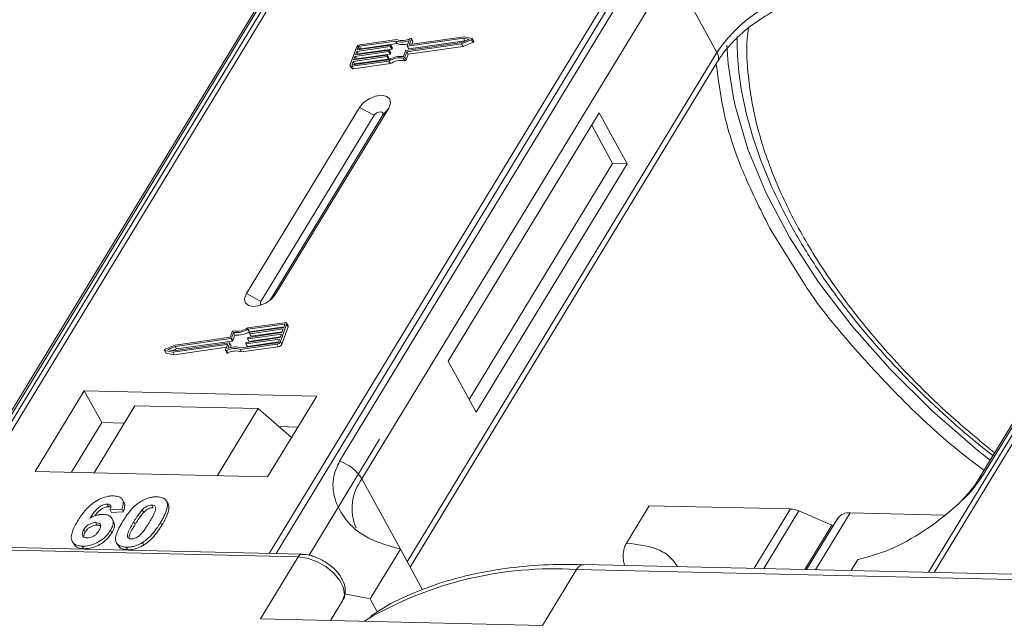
# Model space of a CAD drawing. Header units: millimetres. Extents: x 2145 to 3607, y 659 to 1692.
# Tile 79 of 85: x 3366 to 3415, y 1455 to 1485. Entities that reach past the tile are written whole.
import ezdxf

# ---------------------------------------------------------------- set-up
doc = ezdxf.new("R2010")
doc.units = ezdxf.units.MM

msp = doc.modelspace()

# ---------------------------------------------------------------- linework, layer by layer
at = {"color": 7, "linetype": 'Continuous', "lineweight": 15}
for p, q in [((3383.744, 1494.526), (3362.064, 1458.897)), ((3362.333, 1458.89), (3384.029, 1494.548)), ((3400.246, 1494.175), (3378.549, 1458.518)), ((3378.882, 1458.511), (3400.562, 1494.141)), ((3432.948, 1493.397), (3411.158, 1457.588)), ((3411.427, 1457.582), (3433.234, 1493.419)), ((3379.719, 1488.461), (3364.406, 1463.295)), ((3364.62, 1463.481), (3379.933, 1488.647)), ((3397.337, 1488.248), (3382.024, 1463.082)), ((3383.132, 1462.205), (3398.445, 1487.371)), ((3400.687, 1483.273), (3398.445, 1487.371)), ((3428.923, 1487.332), (3413.61, 1462.166)), ((3413.824, 1462.352), (3429.137, 1487.518)), ((3384.85, 1483.919), (3383.034, 1483.661)), ((3388.145, 1483.983), (3385.386, 1483.591)), ((3385.486, 1483.69), (3385.578, 1483.946)), ((3388.189, 1484.057), (3385.503, 1483.675)), ((3385.647, 1483.839), (3385.578, 1483.965)), ((3385.578, 1483.946), (3385.647, 1483.82)), ((3388.062, 1483.702), (3388.554, 1483.909)), ((3388.069, 1483.77), (3388.43, 1483.923)), ((3388.43, 1483.923), (3388.145, 1483.983)), ((3388.214, 1483.857), (3388.145, 1483.983)), ((3388.577, 1483.975), (3388.189, 1484.057)), ((3388.554, 1483.909), (3388.623, 1483.783)), ((3388.662, 1483.838), (3388.593, 1483.964)), ((3382.858, 1483.535), (3382.552, 1482.684)), ((3384.533, 1483.571), (3382.873, 1483.336)), ((3382.899, 1483.407), (3384.559, 1483.642)), ((3382.95, 1483.548), (3382.899, 1483.407)), ((3382.942, 1483.21), (3384.602, 1483.445)), ((3383.018, 1483.423), (3382.95, 1483.548)), ((3384.796, 1483.844), (3383.008, 1483.59)), ((3383.008, 1483.59), (3383.077, 1483.464)), ((3383.077, 1483.464), (3384.865, 1483.718)), ((3384.602, 1483.445), (3384.533, 1483.571)), ((3384.575, 1483.628), (3384.563, 1483.592)), ((3384.632, 1483.466), (3384.563, 1483.592)), ((3384.644, 1483.511), (3384.575, 1483.637)), ((3384.644, 1483.502), (3384.575, 1483.628)), ((3384.632, 1483.466), (3384.644, 1483.502)), ((3384.865, 1483.718), (3384.796, 1483.844)), ((3385.309, 1483.379), (3388.069, 1483.77)), ((3385.352, 1483.317), (3388.062, 1483.702)), ((3385.369, 1483.606), (3385.468, 1483.88)), ((3385.369, 1483.597), (3385.438, 1483.471)), ((3385.455, 1483.465), (3385.386, 1483.591)), ((3385.421, 1483.191), (3388.131, 1483.576)), ((3385.455, 1483.465), (3388.214, 1483.857)), ((3385.494, 1483.676), (3385.486, 1483.69)), ((3385.6, 1483.689), (3385.647, 1483.82)), ((3388.131, 1483.576), (3388.062, 1483.702)), ((3388.131, 1483.576), (3388.623, 1483.783)), ((3388.214, 1483.857), (3388.254, 1483.849)), ((3382.677, 1482.668), (3384.465, 1482.922)), ((3384.355, 1483.075), (3382.695, 1482.839)), ((3382.72, 1482.91), (3384.381, 1483.146)), ((3382.784, 1483.087), (3382.72, 1482.91)), ((3382.764, 1482.713), (3384.424, 1482.949)), ((3384.444, 1483.323), (3382.784, 1483.087)), ((3382.853, 1482.961), (3382.784, 1483.087)), ((3382.809, 1483.158), (3384.47, 1483.394)), ((3382.873, 1483.336), (3382.809, 1483.158)), ((3382.841, 1482.927), (3382.853, 1482.961)), ((3382.853, 1482.961), (3384.513, 1483.197)), ((3382.942, 1483.21), (3382.873, 1483.336)), ((3382.93, 1483.175), (3382.942, 1483.21)), ((3384.424, 1482.949), (3384.355, 1483.075)), ((3384.397, 1483.131), (3384.384, 1483.096)), ((3384.453, 1482.97), (3384.384, 1483.096)), ((3384.466, 1483.014), (3384.397, 1483.14)), ((3384.397, 1483.131), (3384.466, 1483.005)), ((3384.513, 1483.197), (3384.444, 1483.323)), ((3384.453, 1482.97), (3384.466, 1483.005)), ((3384.486, 1483.38), (3384.474, 1483.344)), ((3384.542, 1483.218), (3384.474, 1483.344)), ((3384.555, 1483.263), (3384.486, 1483.389)), ((3384.555, 1483.253), (3384.486, 1483.38)), ((3384.542, 1483.218), (3384.555, 1483.253)), ((3385.177, 1483.002), (3385.246, 1482.876)), ((3385.181, 1483.083), (3385.28, 1483.358)), ((3385.254, 1483.043), (3385.352, 1483.317)), ((3385.323, 1482.917), (3385.254, 1483.043)), ((3385.323, 1482.917), (3385.421, 1483.191)), ((3385.421, 1483.191), (3385.352, 1483.317)), ((3400.687, 1483.273), (3385.374, 1458.107)), ((3382.554, 1482.629), (3382.623, 1482.503)), ((3382.695, 1482.839), (3382.644, 1482.697)), ((3382.644, 1482.697), (3382.659, 1482.669)), ((3382.651, 1482.597), (3384.468, 1482.855)), ((3382.72, 1482.471), (3382.651, 1482.597)), ((3382.764, 1482.713), (3382.695, 1482.839)), ((3382.72, 1482.471), (3384.537, 1482.729)), ((3382.751, 1482.679), (3382.764, 1482.713)), ((3384.537, 1482.729), (3384.468, 1482.855)), ((3385.517, 1457.846), (3400.72, 1482.832)), ((3383.016, 1480.568), (3377.414, 1471.361)), ((3378.85, 1471.328), (3384.453, 1480.535)), ((3383.016, 1480.568), (3383.737, 1480.178)), ((3384.453, 1480.535), (3384.146, 1480.168)), ((3383.737, 1480.178), (3378.134, 1470.971)), ((3378.594, 1471.044), (3384.146, 1480.168)), ((3394.868, 1480.295), (3387.399, 1468.019)), ((3396.248, 1477.774), (3394.868, 1480.295)), ((3395.53, 1477.79), (3394.495, 1479.682)), ((3388.433, 1466.128), (3395.53, 1477.79)), ((3388.778, 1465.498), (3396.248, 1477.774)), ((3396.248, 1477.774), (3395.53, 1477.79)), ((3403.292, 1474.622), (3405.019, 1471.835)), ((3378.134, 1470.971), (3377.414, 1471.361)), ((3378.85, 1471.328), (3378.662, 1471.102)), ((3379.307, 1469.927), (3377.49, 1469.669)), ((3379.281, 1469.856), (3377.493, 1469.602)), ((3379.1, 1468.989), (3379.406, 1469.84)), ((3379.263, 1469.685), (3379.314, 1469.827)), ((3379.307, 1469.808), (3379.281, 1469.856)), ((3379.473, 1469.769), (3379.404, 1469.895)), ((3379.406, 1469.84), (3379.475, 1469.714)), ((3376.704, 1469.482), (3376.606, 1469.207)), ((3376.777, 1469.441), (3376.678, 1469.167)), ((3376.747, 1469.041), (3376.846, 1469.315)), ((3376.846, 1469.315), (3376.777, 1469.441)), ((3379.149, 1469.366), (3377.488, 1469.131)), ((3377.562, 1469.476), (3377.493, 1469.602)), ((3377.514, 1469.201), (3379.174, 1469.437)), ((3377.561, 1469.393), (3377.574, 1469.429)), ((3377.561, 1469.384), (3377.63, 1469.258)), ((3377.562, 1469.476), (3379.276, 1469.72)), ((3379.238, 1469.615), (3377.578, 1469.379)), ((3377.647, 1469.253), (3377.578, 1469.379)), ((3377.603, 1469.45), (3379.263, 1469.685)), ((3377.647, 1469.253), (3379.186, 1469.471)), ((3379.085, 1469.189), (3379.149, 1469.366)), ((3379.169, 1468.863), (3379.475, 1469.714)), ((3379.174, 1469.437), (3379.238, 1469.615)), ((3373.896, 1468.822), (3373.405, 1468.615)), ((3373.769, 1468.468), (3376.455, 1468.849)), ((3373.813, 1468.541), (3376.572, 1468.933)), ((3376.649, 1469.146), (3373.889, 1468.754)), ((3376.606, 1469.207), (3373.896, 1468.822)), ((3373.958, 1468.628), (3376.718, 1469.02)), ((3376.472, 1468.835), (3376.38, 1468.578)), ((3376.468, 1468.825), (3376.455, 1468.849)), ((3376.589, 1468.919), (3376.49, 1468.645)), ((3376.658, 1468.802), (3376.589, 1468.928)), ((3376.658, 1468.793), (3376.589, 1468.919)), ((3376.62, 1468.688), (3376.658, 1468.793)), ((3376.718, 1469.02), (3376.649, 1469.146)), ((3376.747, 1469.041), (3376.678, 1469.167)), ((3377.108, 1468.605), (3378.924, 1468.863)), ((3377.162, 1468.68), (3378.95, 1468.934)), ((3377.383, 1468.897), (3377.395, 1468.932)), ((3377.383, 1468.888), (3377.452, 1468.762)), ((3379.059, 1469.118), (3377.399, 1468.882)), ((3377.468, 1468.756), (3377.399, 1468.882)), ((3377.425, 1468.953), (3379.085, 1469.189)), ((3377.468, 1468.756), (3379.008, 1468.975)), ((3377.472, 1469.145), (3377.485, 1469.18)), ((3377.472, 1469.136), (3377.541, 1469.01)), ((3377.557, 1469.004), (3377.488, 1469.131)), ((3377.557, 1469.004), (3379.097, 1469.223)), ((3378.924, 1468.863), (3378.993, 1468.737)), ((3379.009, 1468.976), (3379.059, 1469.118)), ((3379.169, 1468.863), (3379.1, 1468.989)), ((3373.365, 1468.56), (3373.434, 1468.434)), ((3373.381, 1468.55), (3373.769, 1468.468)), ((3373.45, 1468.424), (3373.381, 1468.55)), ((3373.45, 1468.424), (3373.838, 1468.342)), ((3373.889, 1468.754), (3373.528, 1468.602)), ((3373.528, 1468.602), (3373.813, 1468.541)), ((3373.838, 1468.342), (3373.769, 1468.468)), ((3373.773, 1468.55), (3373.958, 1468.628)), ((3373.838, 1468.342), (3376.427, 1468.709)), ((3373.958, 1468.628), (3373.889, 1468.754)), ((3376.38, 1468.56), (3376.449, 1468.434)), ((3376.503, 1468.429), (3376.434, 1468.555)), ((3377.177, 1468.479), (3377.108, 1468.605)), ((3377.177, 1468.479), (3378.993, 1468.737)), ((3387.399, 1468.019), (3388.778, 1465.498)), ((3369.398, 1466.566), (3366.97, 1462.576)), ((3380.891, 1466.302), (3369.398, 1466.566)), ((3369.398, 1466.566), (3370.26, 1464.99)), ((3378.463, 1462.312), (3380.891, 1466.302)), ((3371.896, 1465.824), (3369.879, 1462.509)), ((3371.896, 1465.824), (3378.002, 1465.684)), ((3375.985, 1462.369), (3378.002, 1465.684)), ((3378.002, 1465.684), (3379.646, 1464.256)), ((3370.26, 1464.99), (3368.766, 1462.535)), ((3371.373, 1464.964), (3370.26, 1464.99)), ((3379.957, 1464.767), (3379.033, 1464.788)), ((3384.004, 1464.176), (3380.512, 1458.437)), ((3366.97, 1462.576), (3378.463, 1462.312)), ((3383.132, 1462.205), (3385.029, 1458.738)), ((3371.357, 1461.047), (3371.288, 1461.173)), ((3373.418, 1461.169), (3373.412, 1461.18)), ((3373.491, 1461.05), (3373.56, 1460.924)), ((3370.534, 1460.959), (3370.603, 1460.833)), ((3371.253, 1460.708), (3370.669, 1460.669)), ((3370.669, 1460.669), (3370.738, 1460.543)), ((3370.738, 1460.543), (3371.322, 1460.582)), ((3371.253, 1460.708), (3371.322, 1460.582)), ((3372.335, 1460.549), (3372.266, 1460.675)), ((3372.738, 1460.908), (3372.807, 1460.782)), ((3396.214, 1459.037), (3397.335, 1460.878)), ((3397.335, 1460.878), (3404.319, 1460.718)), ((3404.319, 1460.718), (3402.535, 1457.786)), ((3404.737, 1460.619), (3403.007, 1457.775)), ((3404.737, 1460.619), (3406.368, 1459.924)), ((3405.571, 1457.716), (3407.28, 1460.525)), ((3411.934, 1460.418), (3407.28, 1460.525)), ((3369.97, 1460.046), (3370.039, 1459.92)), ((3370.847, 1460.1), (3370.778, 1460.227)), ((3371.843, 1460.082), (3371.912, 1459.956)), ((3373.169, 1460.052), (3373.238, 1459.926)), ((3406.67, 1460.266), (3405.125, 1457.726)), ((3369.371, 1459.702), (3369.44, 1459.576)), ((3370.691, 1459.661), (3370.76, 1459.535)), ((3405.032, 1457.728), (3406.368, 1459.924)), ((3406.413, 1459.843), (3406.368, 1459.924)), ((3345.797, 1459.141), (3379.98, 1458.357)), ((3380.163, 1458.481), (3345.98, 1459.266)), ((3368.806, 1459.111), (3368.875, 1458.985)), ((3372.281, 1459.065), (3372.35, 1458.939)), ((3369.3, 1458.881), (3369.369, 1458.755)), ((3370.993, 1459.045), (3371.062, 1458.918)), ((3371.474, 1458.831), (3371.543, 1458.705)), ((3385.029, 1458.738), (3383.535, 1456.283)), ((3385.029, 1458.738), (3386.129, 1456.727)), ((3379.98, 1458.357), (3378.113, 1455.288)), ((3407.325, 1457.676), (3407.655, 1458.219)), ((3392.057, 1454.968), (3393.737, 1457.73)), ((3393.737, 1457.73), (3459.103, 1456.23)), ((3459.468, 1456.479), (3394.102, 1457.979)), ((3394.113, 1457.979), (3394.102, 1457.979)), ((3382.174, 1456.181), (3381.582, 1455.208)), ((3381.582, 1455.208), (3382.174, 1456.181)), ((3382.272, 1456.525), (3383.535, 1456.283)), ((3383.535, 1456.283), (3383.891, 1455.631)), ((3378.113, 1455.288), (3392.057, 1454.968))]:
    msp.add_line(p, q, dxfattribs=at)
at = {"color": 7, "linetype": 'Continuous', "lineweight": 15, "flags": 128}
for points in [[(3385.524, 1483.969), (3385.536, 1483.974), (3385.548, 1483.976), (3385.559, 1483.976), (3385.568, 1483.973), (3385.575, 1483.969), (3385.579, 1483.963), (3385.58, 1483.955), (3385.578, 1483.946)], [(3388.577, 1483.975), (3388.586, 1483.971), (3388.593, 1483.964), (3388.595, 1483.956), (3388.593, 1483.946), (3388.588, 1483.935), (3388.579, 1483.925), (3388.567, 1483.916), (3388.554, 1483.909)], [(3384.559, 1483.642), (3384.563, 1483.643), (3384.567, 1483.642), (3384.571, 1483.641), (3384.573, 1483.639), (3384.575, 1483.637), (3384.576, 1483.634), (3384.576, 1483.631), (3384.575, 1483.628)], [(3385.386, 1483.591), (3385.381, 1483.591), (3385.377, 1483.592), (3385.374, 1483.593), (3385.371, 1483.594), (3385.369, 1483.597), (3385.368, 1483.599), (3385.368, 1483.602), (3385.369, 1483.606)], [(3385.503, 1483.675), (3385.498, 1483.675), (3385.494, 1483.675), (3385.491, 1483.677), (3385.488, 1483.678), (3385.487, 1483.681), (3385.486, 1483.683), (3385.485, 1483.686), (3385.486, 1483.69)], [(3388.623, 1483.783), (3388.636, 1483.79), (3388.648, 1483.799), (3388.657, 1483.809), (3388.662, 1483.82), (3388.664, 1483.83), (3388.662, 1483.838)], [(3401.485, 1481.122), (3401.242, 1482.715), (3401.178, 1483.637)], [(3384.381, 1483.146), (3384.385, 1483.146), (3384.389, 1483.146), (3384.392, 1483.145), (3384.395, 1483.143), (3384.397, 1483.141), (3384.398, 1483.138), (3384.398, 1483.135), (3384.397, 1483.131)], [(3384.47, 1483.394), (3384.474, 1483.394), (3384.478, 1483.394), (3384.481, 1483.393), (3384.484, 1483.391), (3384.486, 1483.389), (3384.487, 1483.386), (3384.487, 1483.383), (3384.486, 1483.38)], [(3382.651, 1482.597), (3382.625, 1482.596), (3382.602, 1482.598), (3382.582, 1482.604), (3382.565, 1482.615), (3382.554, 1482.628), (3382.548, 1482.645), (3382.547, 1482.664), (3382.552, 1482.684)], [(3382.644, 1482.697), (3382.642, 1482.69), (3382.642, 1482.684), (3382.644, 1482.679), (3382.648, 1482.674), (3382.654, 1482.671), (3382.66, 1482.668), (3382.668, 1482.668), (3382.677, 1482.668)], [(3384.453, 1480.535), (3384.541, 1480.771), (3384.506, 1480.973), (3384.354, 1481.112), (3384.108, 1481.165), (3383.805, 1481.124), (3383.491, 1480.997), (3383.214, 1480.801), (3383.016, 1480.568)], [(3414.197, 1463.131), (3413.598, 1463.611), (3411.337, 1465.572), (3409.255, 1467.626), (3407.374, 1469.751), (3405.713, 1471.924), (3404.291, 1474.124), (3403.121, 1476.325), (3402.217, 1478.506), (3401.589, 1480.644), (3401.485, 1481.122)], [(3384.146, 1480.168), (3384.171, 1480.235), (3384.161, 1480.293), (3384.118, 1480.333), (3384.048, 1480.348), (3383.961, 1480.336), (3383.872, 1480.3), (3383.793, 1480.244), (3383.737, 1480.178)], [(3377.414, 1471.361), (3377.326, 1471.124), (3377.36, 1470.922), (3377.512, 1470.783), (3377.759, 1470.73), (3378.062, 1470.771), (3378.376, 1470.898), (3378.653, 1471.094), (3378.85, 1471.328)], [(3378.134, 1470.971), (3378.109, 1470.903), (3378.119, 1470.846), (3378.162, 1470.806), (3378.167, 1470.804)], [(3379.314, 1469.827), (3379.316, 1469.834), (3379.316, 1469.84), (3379.314, 1469.846), (3379.31, 1469.85), (3379.304, 1469.854), (3379.298, 1469.856), (3379.29, 1469.857), (3379.281, 1469.856)], [(3379.307, 1469.927), (3379.333, 1469.929), (3379.356, 1469.927), (3379.377, 1469.92), (3379.393, 1469.91), (3379.404, 1469.896), (3379.41, 1469.88), (3379.411, 1469.861), (3379.406, 1469.84)], [(3377.578, 1469.379), (3377.573, 1469.378), (3377.569, 1469.379), (3377.566, 1469.38), (3377.563, 1469.382), (3377.561, 1469.384), (3377.56, 1469.387), (3377.56, 1469.39), (3377.561, 1469.393)], [(3376.455, 1468.849), (3376.46, 1468.85), (3376.464, 1468.849), (3376.467, 1468.848), (3376.47, 1468.846), (3376.472, 1468.844), (3376.473, 1468.841), (3376.473, 1468.838), (3376.472, 1468.835)], [(3376.572, 1468.933), (3376.577, 1468.933), (3376.581, 1468.933), (3376.584, 1468.932), (3376.587, 1468.93), (3376.589, 1468.928), (3376.59, 1468.925), (3376.59, 1468.922), (3376.589, 1468.919)], [(3377.399, 1468.882), (3377.395, 1468.882), (3377.391, 1468.882), (3377.388, 1468.883), (3377.385, 1468.885), (3377.383, 1468.887), (3377.382, 1468.89), (3377.382, 1468.893), (3377.383, 1468.897)], [(3377.488, 1469.131), (3377.484, 1469.13), (3377.48, 1469.131), (3377.477, 1469.132), (3377.474, 1469.133), (3377.472, 1469.136), (3377.471, 1469.138), (3377.471, 1469.142), (3377.472, 1469.145)], [(3373.381, 1468.55), (3373.372, 1468.554), (3373.365, 1468.56), (3373.363, 1468.569), (3373.365, 1468.579), (3373.371, 1468.589), (3373.38, 1468.599), (3373.391, 1468.608), (3373.405, 1468.615)], [(3376.434, 1468.555), (3376.422, 1468.551), (3376.41, 1468.549), (3376.399, 1468.549), (3376.39, 1468.551), (3376.383, 1468.556), (3376.379, 1468.562), (3376.378, 1468.569), (3376.38, 1468.578)], [(3376.449, 1468.434), (3376.452, 1468.429), (3376.459, 1468.425), (3376.468, 1468.423), (3376.479, 1468.423), (3376.491, 1468.425), (3376.503, 1468.429)], [(3379.98, 1458.357), (3380.427, 1458.293), (3380.895, 1458.126), (3381.343, 1457.87), (3381.733, 1457.548), (3382.032, 1457.187), (3382.214, 1456.818), (3382.262, 1456.473), (3382.174, 1456.181)], [(3394.102, 1457.979), (3394.102, 1457.979), (3394.003, 1457.965), (3393.906, 1457.917), (3393.817, 1457.837), (3393.737, 1457.73)], [(3383.243, 1455.17), (3383.253, 1455.177), (3383.36, 1455.247)]]:
    msp.add_lwpolyline(points, dxfattribs=at)
at = {"color": 7, "linetype": 'Continuous', "lineweight": 15}
for centre, radius, start, end in [((3406.859, 1479.121), 7.439, 91.2925, 146.0732), ((3385.132, 1484.688), 0.819, 249.8549, 298.6145), ((3383.063, 1483.435), 0.229, 97.4207, 153.8527), ((3383.018, 1483.515), 0.0762, 97.4207, 153.8527), ((3383.087, 1483.388), 0.0769, 97.5763, 152.4403), ((3384.528, 1483.609), 0.0381, 277.4207, 333.8527), ((3384.597, 1483.483), 0.0381, 277.4207, 333.8527), ((3384.634, 1483.506), 0.011, 336.9348, 26.0002), ((3385.087, 1484.703), 0.907, 251.2927, 294.8085), ((3385.147, 1484.521), 0.85, 250.6487, 287.8017), ((3385.45, 1483.48), 0.0149, 216.6597, 287.1115), ((3385.628, 1483.829), 0.0214, 336.1246, 26.8104), ((3384.35, 1483.113), 0.0381, 277.4207, 333.8527), ((3384.419, 1482.987), 0.0381, 277.4207, 333.8527), ((3384.439, 1483.361), 0.0381, 277.4207, 333.8527), ((3385.068, 1481.916), 1.173, 84.4424, 120.9301), ((3384.456, 1483.01), 0.011, 336.9348, 26.0002), ((3385.01, 1482.018), 0.998, 80.3986, 122.9491), ((3384.508, 1483.235), 0.0381, 277.4207, 333.8527), ((3384.545, 1483.258), 0.011, 336.9348, 26.0002), ((3385.187, 1483.075), 0.0736, 261.7629, 334.647), ((3385.256, 1482.948), 0.0736, 261.7629, 334.647), ((3385.314, 1483.341), 0.0381, 97.4207, 153.8527), ((3400.345, 1483.025), 0.422, 332.7392, 35.9387), ((3382.694, 1482.557), 0.0892, 216.6597, 287.1115), ((3385.079, 1481.892), 0.998, 80.3986, 122.9491), ((3379.414, 1469.74), 0.0661, 336.9348, 26.0002), ((3376.771, 1469.45), 0.0736, 81.7629, 154.647), ((3376.89, 1470.609), 1.173, 264.4424, 300.9301), ((3376.948, 1470.506), 0.998, 260.3986, 302.9491), ((3376.959, 1470.483), 1.173, 264.4424, 300.9301), ((3377.608, 1469.412), 0.0381, 97.4207, 153.8527), ((3376.644, 1469.184), 0.0381, 277.4207, 333.8527), ((3376.648, 1468.797), 0.011, 336.9348, 26.0002), ((3376.713, 1469.058), 0.0381, 277.4207, 333.8527), ((3377.43, 1468.915), 0.0381, 97.4207, 153.8527), ((3377.519, 1469.164), 0.0381, 97.4207, 153.8527), ((3377.553, 1469.019), 0.0149, 216.6597, 287.1115), ((3377.642, 1469.267), 0.0149, 216.6597, 287.1115), ((3378.895, 1469.09), 0.229, 277.4207, 333.8527), ((3378.94, 1469.01), 0.0762, 277.4207, 333.8527), ((3378.964, 1468.964), 0.229, 277.4207, 333.8527), ((3373.453, 1468.445), 0.0212, 210.2186, 262.8226), ((3376.826, 1467.836), 0.819, 69.8549, 118.6145), ((3376.871, 1467.821), 0.907, 71.2927, 114.8085), ((3376.895, 1467.71), 0.819, 69.8549, 118.6145), ((3377.464, 1468.77), 0.0149, 216.6597, 287.1115), ((3381.382, 1461.133), 2.052, 31.4947, 71.765), ((3385.078, 1460.742), 2.434, 143.0587, 202.974), ((3414.022, 1461.909), 0.486, 114.0436, 148.1804), ((3404.269, 1459.564), 1.154, 66.0507, 87.522), ((3407.2, 1459.866), 0.664, 83.0653, 142.99), ((3380.173, 1458.271), 0.21, 92.0598, 156.0028), ((3392.634, 1439.412), 18.351, 86.5538, 120.3559)]:
    msp.add_arc(centre, radius, start, end, dxfattribs=at)
for points, knots in [([(3400.736, 1482.834), (3400.785, 1482.92), (3400.956, 1483.219), (3401.363, 1483.697), (3401.89, 1484.211), (3402.444, 1484.66), (3402.971, 1485.021), (3403.34, 1485.231), (3403.475, 1485.307)], [0, 0, 0, 0, 0.097286, 0.340622, 0.525469, 0.686972, 0.885597, 1, 1, 1, 1]), ([(3402.254, 1484.495), (3402.229, 1484.316), (3402.125, 1483.554), (3402.218, 1481.927), (3402.613, 1479.636), (3403.466, 1477.111), (3404.67, 1474.591), (3406.227, 1472.063), (3408.153, 1469.514), (3410.279, 1467.178), (3412.39, 1465.156), (3413.771, 1464.028), (3414.42, 1463.498)], [0, 0, 0, 0, 0.02889, 0.122757, 0.242809, 0.359588, 0.472862, 0.586123, 0.702903, 0.822968, 0.916819, 1, 1, 1, 1]), ([(3401.684, 1484.069), (3401.693, 1483.559), (3401.712, 1482.459), (3402.013, 1480.697), (3402.525, 1478.816), (3403.254, 1476.908), (3404.183, 1474.992), (3405.304, 1473.081), (3406.604, 1471.194), (3408.065, 1469.349), (3409.664, 1467.566), (3411.367, 1465.881), (3412.925, 1464.476), (3413.942, 1463.668), (3414.334, 1463.356)], [0, 0, 0, 0, 0.076815, 0.165863, 0.254877, 0.343766, 0.432452, 0.520841, 0.608836, 0.696261, 0.782771, 0.867621, 0.948878, 1, 1, 1, 1]), ([(3400.654, 1482.723), (3400.761, 1481.892), (3400.983, 1480.177), (3401.871, 1477.446), (3402.82, 1475.56), (3403.292, 1474.622)], [0, 0, 0, 0, 0.321295, 0.662487, 1, 1, 1, 1]), ([(3405.019, 1471.835), (3405.022, 1471.83), (3405.62, 1470.865), (3407.192, 1468.946), (3409.764, 1466.155), (3412.047, 1464.026), (3413.516, 1462.92), (3413.895, 1462.635)], [0, 0, 0, 0, 0.001589, 0.294958, 0.593711, 0.895232, 1, 1, 1, 1]), ([(3382.024, 1463.082), (3381.913, 1462.836), (3381.628, 1462.206), (3381.737, 1461.188), (3382.295, 1460.114), (3383.385, 1459.194), (3384.483, 1458.89), (3385.029, 1458.738)], [0, 0, 0, 0, 0.125713, 0.321276, 0.524466, 0.763484, 1, 1, 1, 1]), ([(3407.655, 1458.219), (3408.174, 1458.356), (3409.21, 1458.63), (3410.957, 1459.6), (3412.395, 1460.71), (3413.36, 1461.675), (3413.699, 1462.169), (3413.824, 1462.352)], [0, 0, 0, 0, 0.249096, 0.498243, 0.745205, 0.90541, 1, 1, 1, 1]), ([(3413.608, 1462.165), (3413.604, 1462.159), (3413.511, 1461.975), (3413.196, 1461.573), (3412.795, 1461.114), (3412.502, 1460.859), (3412.423, 1460.791)], [0, 0, 0, 0, 0.014876, 0.423831, 0.846052, 1, 1, 1, 1]), ([(3369.071, 1460.129), (3369.123, 1460.211), (3369.279, 1460.457), (3369.551, 1460.797), (3369.941, 1461.104), (3370.303, 1461.284), (3370.621, 1461.363), (3370.792, 1461.366), (3370.854, 1461.367)], [0, 0, 0, 0, 0.142337, 0.429127, 0.589943, 0.751205, 0.909895, 1, 1, 1, 1]), ([(3370.854, 1461.367), (3370.948, 1461.358), (3371.117, 1461.342), (3371.273, 1461.224), (3371.343, 1461.05), (3371.315, 1460.866), (3371.267, 1460.743), (3371.253, 1460.708)], [0, 0, 0, 0, 0.2426908, 0.4390024, 0.635006, 0.8950587, 1, 1, 1, 1]), ([(3371.294, 1460.1), (3371.345, 1460.182), (3371.462, 1460.368), (3371.711, 1460.69), (3371.969, 1460.946), (3372.16, 1461.07), (3372.181, 1461.083)], [0, 0, 0, 0, 0.237381, 0.538918, 0.949082, 1, 1, 1, 1]), ([(3371.322, 1460.582), (3371.349, 1460.661), (3371.404, 1460.822), (3371.411, 1460.989), (3371.357, 1461.042), (3371.354, 1461.045)], [0, 0, 0, 0, 0.481785, 0.969308, 1, 1, 1, 1]), ([(3372.181, 1461.083), (3372.231, 1461.113), (3372.334, 1461.174), (3372.498, 1461.243), (3372.665, 1461.29), (3372.801, 1461.311), (3372.908, 1461.318), (3372.961, 1461.318), (3372.987, 1461.318)], [0, 0, 0, 0, 0.193776, 0.3936, 0.587864, 0.788908, 0.894169, 1, 1, 1, 1]), ([(3372.987, 1461.318), (3373.034, 1461.315), (3373.13, 1461.31), (3373.255, 1461.28), (3373.363, 1461.229), (3373.43, 1461.166), (3373.47, 1461.104), (3373.484, 1461.068), (3373.491, 1461.05)], [0, 0, 0, 0, 0.192627, 0.388684, 0.582013, 0.783201, 0.891038, 1, 1, 1, 1]), ([(3373.491, 1461.05), (3373.499, 1461.016), (3373.515, 1460.948), (3373.504, 1460.804), (3373.458, 1460.621), (3373.371, 1460.417), (3373.273, 1460.226), (3373.204, 1460.11), (3373.169, 1460.052)], [0, 0, 0, 0, 0.118432, 0.239329, 0.449434, 0.664178, 0.83182, 1, 1, 1, 1]), ([(3373.56, 1460.924), (3373.548, 1460.956), (3373.53, 1461.005), (3373.491, 1461.04), (3373.478, 1461.052)], [0, 0, 0, 0, 0.667997, 1, 1, 1, 1]), ([(3370.534, 1460.959), (3370.494, 1460.957), (3370.412, 1460.952), (3370.265, 1460.893), (3370.099, 1460.789), (3369.886, 1460.569), (3369.756, 1460.385), (3369.668, 1460.26)], [0, 0, 0, 0, 0.112049, 0.22438, 0.370115, 0.570276, 1, 1, 1, 1]), ([(3369.914, 1460.377), (3369.914, 1460.377), (3369.97, 1460.455), (3370.073, 1460.574), (3370.251, 1460.721), (3370.401, 1460.798), (3370.523, 1460.831), (3370.581, 1460.832), (3370.603, 1460.833)], [0, 0, 0, 0, 0.000071, 0.368569, 0.571075, 0.774891, 0.911654, 1, 1, 1, 1]), ([(3370.669, 1460.669), (3370.689, 1460.716), (3370.72, 1460.792), (3370.709, 1460.882), (3370.664, 1460.933), (3370.598, 1460.955), (3370.552, 1460.958), (3370.534, 1460.959)], [0, 0, 0, 0, 0.33384, 0.524547, 0.716372, 0.891824, 1, 1, 1, 1]), ([(3370.603, 1460.833), (3370.642, 1460.832), (3370.686, 1460.83), (3370.71, 1460.811), (3370.713, 1460.809)], [0, 0, 0, 0, 0.900108, 1, 1, 1, 1]), ([(3371.843, 1460.082), (3371.869, 1460.123), (3371.919, 1460.205), (3371.991, 1460.316), (3372.058, 1460.415), (3372.122, 1460.502), (3372.188, 1460.589), (3372.24, 1460.646), (3372.266, 1460.675)], [0, 0, 0, 0, 0.20527, 0.410616, 0.557148, 0.703844, 0.851475, 1, 1, 1, 1]), ([(3371.912, 1459.956), (3371.938, 1459.997), (3371.988, 1460.079), (3372.06, 1460.19), (3372.127, 1460.289), (3372.191, 1460.376), (3372.257, 1460.463), (3372.309, 1460.52), (3372.335, 1460.549)], [0, 0, 0, 0, 0.20527, 0.4106157, 0.5571475, 0.7038444, 0.8514751, 1, 1, 1, 1]), ([(3372.266, 1460.675), (3372.309, 1460.717), (3372.378, 1460.785), (3372.503, 1460.861), (3372.617, 1460.899), (3372.694, 1460.908), (3372.734, 1460.908), (3372.738, 1460.908)], [0, 0, 0, 0, 0.334804, 0.542561, 0.750382, 0.970721, 1, 1, 1, 1]), ([(3372.335, 1460.549), (3372.378, 1460.591), (3372.447, 1460.659), (3372.572, 1460.734), (3372.686, 1460.773), (3372.763, 1460.782), (3372.803, 1460.782), (3372.807, 1460.782)], [0, 0, 0, 0, 0.334804, 0.542561, 0.750382, 0.970721, 1, 1, 1, 1]), ([(3372.738, 1460.908), (3372.777, 1460.904), (3372.846, 1460.896), (3372.911, 1460.848), (3372.938, 1460.76), (3372.908, 1460.592), (3372.786, 1460.348), (3372.674, 1460.16), (3372.617, 1460.064)], [0, 0, 0, 0, 0.1056461, 0.1862213, 0.267042, 0.4315406, 0.7127076, 1, 1, 1, 1]), ([(3373.238, 1459.926), (3373.287, 1460.008), (3373.394, 1460.19), (3373.531, 1460.492), (3373.598, 1460.754), (3373.568, 1460.889), (3373.56, 1460.924)], [0, 0, 0, 0, 0.236775, 0.527928, 0.878334, 1, 1, 1, 1]), ([(3369.3, 1458.881), (3369.207, 1458.89), (3369.019, 1458.907), (3368.836, 1459.036), (3368.74, 1459.228), (3368.768, 1459.561), (3368.919, 1459.876), (3369.049, 1460.094), (3369.071, 1460.129)], [0, 0, 0, 0, 0.148269, 0.297647, 0.442421, 0.607851, 0.935658, 1, 1, 1, 1]), ([(3369.371, 1459.702), (3369.405, 1459.753), (3369.462, 1459.836), (3369.591, 1459.939), (3369.719, 1460.003), (3369.852, 1460.043), (3369.931, 1460.045), (3369.97, 1460.046)], [0, 0, 0, 0, 0.2767209, 0.4568705, 0.6370074, 0.8240683, 1, 1, 1, 1]), ([(3369.668, 1460.26), (3369.719, 1460.289), (3369.824, 1460.347), (3369.962, 1460.401), (3370.072, 1460.429), (3370.154, 1460.445), (3370.234, 1460.453), (3370.286, 1460.453), (3370.312, 1460.453)], [0, 0, 0, 0, 0.243654, 0.49576, 0.617892, 0.741503, 0.870025, 1, 1, 1, 1]), ([(3369.97, 1460.046), (3370.016, 1460.042), (3370.103, 1460.034), (3370.183, 1459.973), (3370.218, 1459.888), (3370.193, 1459.774), (3370.147, 1459.692), (3370.123, 1459.649)], [0, 0, 0, 0, 0.213757, 0.394944, 0.576585, 0.777311, 1, 1, 1, 1]), ([(3370.312, 1460.453), (3370.405, 1460.444), (3370.591, 1460.424), (3370.761, 1460.286), (3370.839, 1460.096), (3370.809, 1459.877), (3370.727, 1459.727), (3370.691, 1459.661)], [0, 0, 0, 0, 0.210216, 0.421975, 0.620016, 0.831037, 1, 1, 1, 1]), ([(3370.76, 1459.535), (3370.803, 1459.617), (3370.889, 1459.782), (3370.909, 1459.981), (3370.854, 1460.067), (3370.836, 1460.094)], [0, 0, 0, 0, 0.401791, 0.807526, 1, 1, 1, 1]), ([(3371.474, 1458.831), (3371.381, 1458.839), (3371.193, 1458.857), (3371.013, 1458.984), (3370.923, 1459.181), (3370.984, 1459.56), (3371.167, 1459.88), (3371.294, 1460.1)], [0, 0, 0, 0, 0.147528, 0.296569, 0.43214, 0.608737, 1, 1, 1, 1]), ([(3371.723, 1459.24), (3371.677, 1459.246), (3371.603, 1459.256), (3371.543, 1459.311), (3371.525, 1459.405), (3371.56, 1459.574), (3371.684, 1459.813), (3371.79, 1459.992), (3371.843, 1460.082)], [0, 0, 0, 0, 0.125351, 0.202197, 0.279182, 0.459742, 0.727968, 1, 1, 1, 1]), ([(3372.617, 1460.064), (3372.592, 1460.023), (3372.541, 1459.942), (3372.47, 1459.831), (3372.402, 1459.732), (3372.339, 1459.645), (3372.273, 1459.559), (3372.221, 1459.502), (3372.195, 1459.474)], [0, 0, 0, 0, 0.205942, 0.411959, 0.558149, 0.704502, 0.851801, 1, 1, 1, 1]), ([(3373.169, 1460.052), (3373.118, 1459.97), (3373.001, 1459.784), (3372.756, 1459.466), (3372.499, 1459.209), (3372.309, 1459.083), (3372.281, 1459.065)], [0, 0, 0, 0, 0.236629, 0.537361, 0.932986, 1, 1, 1, 1]), ([(3369.538, 1459.29), (3369.492, 1459.296), (3369.399, 1459.307), (3369.316, 1459.381), (3369.284, 1459.48), (3369.311, 1459.593), (3369.351, 1459.667), (3369.371, 1459.702)], [0, 0, 0, 0, 0.207905, 0.419981, 0.630626, 0.821735, 1, 1, 1, 1]), ([(3370.691, 1459.661), (3370.635, 1459.578), (3370.523, 1459.413), (3370.261, 1459.182), (3369.944, 1459.003), (3369.605, 1458.892), (3369.402, 1458.884), (3369.3, 1458.881)], [0, 0, 0, 0, 0.197831, 0.3973, 0.59891, 0.798741, 1, 1, 1, 1]), ([(3369.386, 1459.287), (3369.375, 1459.31), (3369.352, 1459.363), (3369.381, 1459.467), (3369.421, 1459.541), (3369.44, 1459.576)], [0, 0, 0, 0, 0.296139, 0.660307, 1, 1, 1, 1]), ([(3369.44, 1459.576), (3369.474, 1459.626), (3369.531, 1459.71), (3369.66, 1459.812), (3369.788, 1459.877), (3369.921, 1459.917), (3370, 1459.919), (3370.039, 1459.92)], [0, 0, 0, 0, 0.276721, 0.45687, 0.637007, 0.824068, 1, 1, 1, 1]), ([(3370.123, 1459.649), (3370.088, 1459.597), (3370.032, 1459.512), (3369.913, 1459.404), (3369.793, 1459.339), (3369.662, 1459.296), (3369.582, 1459.292), (3369.538, 1459.29)], [0, 0, 0, 0, 0.2886974, 0.4635526, 0.6399417, 0.8018084, 1, 1, 1, 1]), ([(3370.039, 1459.92), (3370.087, 1459.917), (3370.155, 1459.914), (3370.194, 1459.881), (3370.205, 1459.872)], [0, 0, 0, 0, 0.715718, 1, 1, 1, 1]), ([(3371.615, 1459.324), (3371.619, 1459.356), (3371.633, 1459.471), (3371.757, 1459.688), (3371.86, 1459.866), (3371.912, 1459.956)], [0, 0, 0, 0, 0.159501, 0.57679, 1, 1, 1, 1]), ([(3372.35, 1458.939), (3372.398, 1458.972), (3372.496, 1459.038), (3372.66, 1459.178), (3372.836, 1459.36), (3372.997, 1459.563), (3373.13, 1459.753), (3373.202, 1459.868), (3373.238, 1459.926)], [0, 0, 0, 0, 0.11827, 0.23888, 0.450732, 0.667209, 0.83334, 1, 1, 1, 1]), ([(3369.369, 1458.755), (3369.469, 1458.758), (3369.671, 1458.765), (3370, 1458.872), (3370.312, 1459.044), (3370.581, 1459.273), (3370.699, 1459.446), (3370.76, 1459.535)], [0, 0, 0, 0, 0.198208, 0.398397, 0.584963, 0.787074, 1, 1, 1, 1]), ([(3372.281, 1459.065), (3372.23, 1459.035), (3372.128, 1458.974), (3371.963, 1458.906), (3371.796, 1458.858), (3371.661, 1458.838), (3371.553, 1458.831), (3371.501, 1458.831), (3371.474, 1458.831)], [0, 0, 0, 0, 0.193769, 0.393564, 0.587886, 0.789131, 0.894283, 1, 1, 1, 1]), ([(3372.195, 1459.474), (3372.152, 1459.432), (3372.083, 1459.364), (3371.959, 1459.289), (3371.847, 1459.25), (3371.769, 1459.241), (3371.729, 1459.24), (3371.723, 1459.24)], [0, 0, 0, 0, 0.333678, 0.540413, 0.747264, 0.961209, 1, 1, 1, 1]), ([(3368.885, 1458.991), (3368.914, 1458.944), (3368.98, 1458.834), (3369.172, 1458.766), (3369.32, 1458.758), (3369.369, 1458.755)], [0, 0, 0, 0, 0.338595, 0.784132, 1, 1, 1, 1]), ([(3371.075, 1458.926), (3371.095, 1458.888), (3371.149, 1458.79), (3371.327, 1458.721), (3371.481, 1458.709), (3371.543, 1458.705)], [0, 0, 0, 0, 0.275409, 0.710365, 1, 1, 1, 1]), ([(3371.543, 1458.705), (3371.592, 1458.705), (3371.691, 1458.706), (3371.849, 1458.729), (3372.015, 1458.774), (3372.155, 1458.831), (3372.267, 1458.889), (3372.322, 1458.922), (3372.35, 1458.939)], [0, 0, 0, 0, 0.193594, 0.390501, 0.584817, 0.78683, 0.892868, 1, 1, 1, 1]), ([(3396.214, 1459.037), (3396.176, 1458.961), (3396.1, 1458.809), (3396.047, 1458.515), (3396.052, 1458.219), (3396.087, 1458.019), (3396.123, 1457.937), (3396.125, 1457.933)], [0, 0, 0, 0, 0.246585, 0.493169, 0.739754, 0.986338, 1, 1, 1, 1]), ([(3398.74, 1457.873), (3398.628, 1458.031), (3398.388, 1458.372), (3397.616, 1458.863), (3396.767, 1458.968), (3396.214, 1459.037)], [0, 0, 0, 0, 0.2328883, 0.5013307, 1, 1, 1, 1]), ([(3381.295, 1458.123), (3381.095, 1458.226), (3380.816, 1458.369), (3380.43, 1458.464), (3380.259, 1458.47), (3380.165, 1458.473)], [0, 0, 0, 0, 0.538027, 0.74783, 1, 1, 1, 1]), ([(3382.125, 1457.28), (3382.1, 1457.33), (3382.022, 1457.483), (3381.764, 1457.787), (3381.476, 1457.994), (3381.295, 1458.123)], [0, 0, 0, 0, 0.152643, 0.468497, 1, 1, 1, 1]), ([(3394.111, 1457.962), (3393.686, 1457.973), (3392.587, 1458.001), (3390.902, 1457.878), (3389.06, 1457.61), (3387.316, 1457.185), (3385.692, 1456.597), (3384.428, 1456.007), (3383.77, 1455.557), (3383.555, 1455.41)], [0, 0, 0, 0, 0.102044, 0.263482, 0.425867, 0.589227, 0.753733, 0.919712, 1, 1, 1, 1]), ([(3382.172, 1456.2), (3382.185, 1456.215), (3382.293, 1456.342), (3382.325, 1456.685), (3382.267, 1457.036), (3382.154, 1457.23), (3382.125, 1457.28)], [0, 0, 0, 0, 0.054424, 0.449377, 0.857077, 1, 1, 1, 1])]:
    msp.add_open_spline(points, degree=3, knots=knots, dxfattribs=at)

doc.saveas('drawing.dxf')
